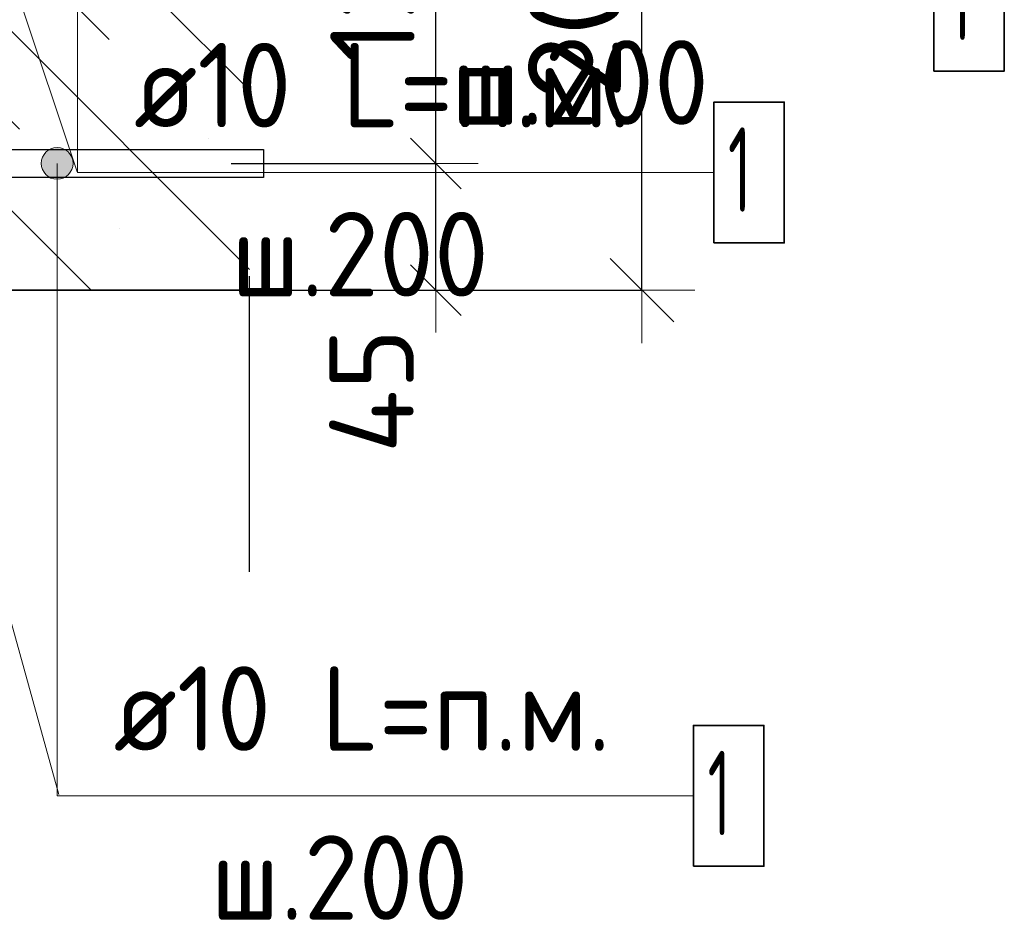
# Model space of a CAD drawing. Header units: metres. Extents: x -38 to 97, y -15 to 21.
# Tile 69 of 216: x 72.546 to 72.895, y 2.968 to 3.288. Entities that reach past the tile are written whole.
import ezdxf

# ---------------------------------------------------------------- set-up
doc = ezdxf.new("R2010")
doc.units = ezdxf.units.M
doc.header["$PDMODE"] = 65
doc.linetypes.add('______4', pattern=[0.135, 0.105, -0.03])
for name, color, linetype, lineweight in [('XR$3$Арм. стержнями нижней зоны', 180, 'Continuous', 35), ('XR$4$Арм. стержнями нижней зоны', 180, 'Continuous', 35), ('XR$4$Арм.стержн. Арматура края', 96, 'Continuous', 35), ('XR$4$ВК__отв в полу 1-2 эт', 220, 'Continuous', 25), ('XR$4$Размерная линия (1)', 7, 'Continuous', 13), ('XR$4$Размерная линия_ общее', 7, 'Continuous', 13), ('XR$6$Арм. стержнями нижней зоны', 180, 'Continuous', 35)]:
    doc.layers.add(name, color=color, linetype=linetype, lineweight=lineweight)
doc.styles.add('ISOCPEUR', font='txt')
doc.dimstyles.new('DIMSTYLE_12', dxfattribs={"dimtxt": 0.03, "dimasz": 0.03, "dimexe": 0, "dimexo": 0, "dimgap": 0.015, "dimtad": 2, "dimdec": 0, "dimlfac": 1000, "dimrnd": 1, "dimzin": 12, "dimdsep": 46, "dimtxsty": 'ISOCPEUR', "dimblk1": 'ALL_ML_STRICH', "dimblk2": 'ALL_ML_STRICH', "dimsah": 1, "dimcen": 0, "dimclrd": 7, "dimclre": 256, "dimclrt": 7, "dimadec": 0, "dimazin": 0, "dimtfac": 1, "dimtdec": 0, "dimtix": 1, "dimtmove": 2, "dimatfit": 3, "dimfxl": 0, "dimtzin": 0, "dimlwd": 0, "dimlwe": -3, "dimarcsym": 0})
doc.dimstyles.new('DIMSTYLE_14', dxfattribs={"dimtxt": 0.03, "dimasz": 0.03, "dimexe": 0, "dimexo": 0, "dimgap": 0.015, "dimtad": 2, "dimdec": 0, "dimlfac": 1000, "dimrnd": 1, "dimzin": 12, "dimdsep": 46, "dimtxsty": 'ISOCPEUR', "dimblk1": 'ALL_ML_STRICH', "dimblk2": 'ALL_ML_STRICH', "dimsah": 1, "dimcen": 0, "dimclrd": 7, "dimclre": 256, "dimclrt": 7, "dimadec": 0, "dimazin": 0, "dimtfac": 1, "dimtdec": 0, "dimtix": 1, "dimtmove": 2, "dimatfit": 3, "dimfxl": 0, "dimtvp": 1.2, "dimtzin": 0, "dimlwd": 0, "dimlwe": -3, "dimarcsym": 0})
doc.dimstyles.new('DIMSTYLE_8', dxfattribs={"dimtxt": 0.033, "dimasz": 0.0375, "dimexe": 0, "dimexo": 0, "dimgap": 0.0165, "dimtad": 2, "dimdec": 0, "dimlfac": 1000, "dimrnd": 1, "dimzin": 12, "dimdsep": 46, "dimtxsty": 'ISOCPEUR', "dimblk1": 'ALL_ML_STRICH', "dimblk2": 'ALL_ML_STRICH', "dimsah": 1, "dimcen": 0, "dimclrd": 7, "dimclre": 256, "dimclrt": 7, "dimadec": 0, "dimazin": 0, "dimtfac": 1, "dimtdec": 0, "dimtix": 1, "dimtmove": 2, "dimatfit": 3, "dimfxl": 0, "dimtzin": 0, "dimlwd": 0, "dimlwe": -3, "dimarcsym": 0})

# ---------------------------------------------------------------- blocks, each defined once
blk = doc.blocks.new('ALL_ML_STRICH')
at = {"color": 0, "linetype": 'ByBlock', "lineweight": -2}
for p, q in [((0, -0.5), (0, 0.5)), ((-0.3, -0.3), (0.3, 0.3)), ((-1, 0), (0.5, 0))]:
    blk.add_line(p, q, dxfattribs=at)
blk = doc.blocks.new('*D505')
at = {"layer": 'DEFPOINTS', "color": 7, "linetype": 'Continuous', "lineweight": 13, "transparency": 33554687}
for p in [(72.60086, 3.23697), (72.61371, 3.19197), (72.69352, 3.19197)]:
    blk.add_point(p, dxfattribs=at)
at = {"layer": 'XR$4$Размерная линия (1)', "color": 9, "linetype": 'Continuous', "lineweight": -2, "true_color": 0xc7c7c7, "transparency": 33554687}
for p, q in [((72.62086, 3.23697), (72.69352, 3.23697)), ((72.63371, 3.19197), (72.69352, 3.19197))]:
    blk.add_line(p, q, dxfattribs=at)
at = {"layer": 'XR$4$Размерная линия (1)', "color": 7, "linetype": 'Continuous', "lineweight": -2, "transparency": 33554687}
blk.add_line((72.69352, 3.19197), (72.69352, 3.23697), dxfattribs=at)
at = {"layer": 'XR$4$Размерная линия (1)', "color": 7, "linetype": 'Continuous', "lineweight": 13, "transparency": 33554687, "xscale": 0.03, "yscale": 0.03, "zscale": 0.03}
for p, rotation in [((72.69352, 3.23697), 90), ((72.69352, 3.19197), 270)]:
    blk.add_blockref('ALL_ML_STRICH', p, dxfattribs=dict(at, rotation=rotation))
at = {"layer": 'XR$4$Размерная линия (1)', "color": 7, "linetype": 'Continuous', "lineweight": 13, "transparency": 33554687, "insert": (72.67067, 3.15623), "char_height": 0.03, "width": 0.06, "attachment_point": 5, "rotation": 90, "style": 'ISOCPEUR'}
blk.add_mtext('\\A1;{45}', dxfattribs=at)
blk = doc.blocks.new('*D506')
at = {"layer": 'DEFPOINTS', "color": 7, "linetype": 'Continuous', "lineweight": 13, "transparency": 33554687}
for p in [(72.60789, 3.36097), (72.60086, 3.23697), (72.69352, 3.23697)]:
    blk.add_point(p, dxfattribs=at)
at = {"layer": 'XR$4$Размерная линия (1)', "color": 9, "linetype": 'Continuous', "lineweight": -2, "true_color": 0xc7c7c7, "transparency": 33554687}
for p, q in [((72.62789, 3.36097), (72.69352, 3.36097)), ((72.62086, 3.23697), (72.69352, 3.23697))]:
    blk.add_line(p, q, dxfattribs=at)
at = {"layer": 'XR$4$Размерная линия (1)', "color": 7, "linetype": 'Continuous', "lineweight": -2, "transparency": 33554687}
blk.add_line((72.69352, 3.23697), (72.69352, 3.36097), dxfattribs=at)
at = {"layer": 'XR$4$Размерная линия (1)', "color": 7, "linetype": 'Continuous', "lineweight": 13, "transparency": 33554687, "xscale": 0.03, "yscale": 0.03, "zscale": 0.03}
for p, rotation in [((72.69352, 3.36097), 90), ((72.69352, 3.23697), 270)]:
    blk.add_blockref('ALL_ML_STRICH', p, dxfattribs=dict(at, rotation=rotation))
at = {"layer": 'XR$4$Размерная линия (1)', "color": 7, "linetype": 'Continuous', "lineweight": 13, "transparency": 33554687, "insert": (72.67102, 3.30197), "char_height": 0.03, "width": 0.09, "attachment_point": 5, "rotation": 90, "style": 'ISOCPEUR'}
blk.add_mtext('\\A1;{124}', dxfattribs=at)
blk = doc.blocks.new('*D513')
at = {"layer": 'DEFPOINTS', "color": 7, "linetype": 'Continuous', "lineweight": 13, "transparency": 33554687}
for p in [(72.5952, 3.39197), (72.5952, 3.19197), (72.76674, 3.19197)]:
    blk.add_point(p, dxfattribs=at)
at = {"layer": 'XR$4$Размерная линия_ общее', "color": 253, "linetype": 'Continuous', "lineweight": -2, "true_color": 0xa0a0a0, "transparency": 33554687}
for p, q in [((72.6152, 3.39197), (72.76674, 3.39197)), ((72.6152, 3.19197), (72.76674, 3.19197))]:
    blk.add_line(p, q, dxfattribs=at)
at = {"layer": 'XR$4$Размерная линия_ общее', "color": 7, "linetype": 'Continuous', "lineweight": -2, "transparency": 33554687}
blk.add_line((72.76674, 3.19197), (72.76674, 3.39197), dxfattribs=at)
at = {"layer": 'XR$4$Размерная линия_ общее', "color": 7, "linetype": 'Continuous', "lineweight": 13, "transparency": 33554687, "xscale": 0.0375, "yscale": 0.0375, "zscale": 0.0375}
for p, rotation in [((72.76674, 3.39197), 90), ((72.76674, 3.19197), 270)]:
    blk.add_blockref('ALL_ML_STRICH', p, dxfattribs=dict(at, rotation=rotation))
at = {"layer": 'XR$4$Размерная линия_ общее', "color": 7, "linetype": 'Continuous', "lineweight": 13, "transparency": 33554687, "insert": (72.74274, 3.29362), "char_height": 0.033, "width": 0.099, "attachment_point": 5, "rotation": 90, "style": 'ISOCPEUR'}
blk.add_mtext('\\A1;{200}', dxfattribs=at)

msp = doc.modelspace()

# ---------------------------------------------------------------- hatches: boundary and pattern name
at = {"linetype": 'Continuous', "lineweight": 13, "transparency": 33554687}
h = msp.add_hatch(dxfattribs=at)
h.set_pattern_fill('__________540', scale=0.015, style=0, pattern_type=2)
h.set_pattern_definition([(135, (0, 0), (-0.031819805, -0.031819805), [0.4, -0.05, 0, -0.05]), (135, (-0.01591, -0.01591), (-0.031819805, -0.031819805), [0.8, -0.1, 0.1, -0.1])])
h.paths.add_polyline_path([(72.20014, 3.39197), (72.20014, 3.19197), (72.62732, 3.19197), (72.62732, 3.39197)], flags=0)
at = {"layer": 'XR$4$Арм. стержнями нижней зоны', "linetype": 'Continuous', "lineweight": 13, "transparency": 33554687}
for points in [[(72.55418, 3.23978), (72.56386, 3.23978), (72.56183, 3.24181)], [(72.55418, 3.23978), (72.56183, 3.24181), (72.55621, 3.24181)], [(72.55621, 3.24181), (72.56183, 3.24181), (72.55902, 3.2426)], [(72.5534, 3.23697), (72.56465, 3.23697), (72.56386, 3.23978)], [(72.5534, 3.23697), (72.56386, 3.23978), (72.55418, 3.23978)], [(72.55418, 3.23416), (72.56465, 3.23697), (72.5534, 3.23697)], [(72.55418, 3.23416), (72.56386, 3.23416), (72.56465, 3.23697)], [(72.55621, 3.23213), (72.56386, 3.23416), (72.55418, 3.23416)], [(72.55621, 3.23213), (72.56183, 3.23213), (72.56386, 3.23416)], [(72.56183, 3.23213), (72.55621, 3.23213), (72.55902, 3.23135)]]:
    msp.add_hatch(color=7, dxfattribs=at).paths.add_polyline_path(points)

# ---------------------------------------------------------------- linework, layer by layer
at = {"color": 7, "linetype": '______4', "lineweight": 25, "transparency": 33554687}
msp.add_line((72.62732, 3.09197), (72.62732, 3.49197), dxfattribs=at)
at = {"color": 7, "linetype": 'Continuous', "lineweight": 13, "transparency": 33554687}
msp.add_line((72.49584, 3.44395), (72.56618, 3.23395), dxfattribs=at)
at = {"color": 7, "linetype": 'Continuous', "lineweight": 35, "transparency": 33554687}
msp.add_line((72.45014, 3.19197), (72.62732, 3.19197), dxfattribs=at)
at = {"layer": 'XR$3$Арм. стержнями нижней зоны', "color": 7, "linetype": 'Continuous', "lineweight": 35, "transparency": 33554687}
msp.add_lwpolyline([(72.87042, 3.26973), (72.89542, 3.26973), (72.89542, 3.31973), (72.87042, 3.31973), (72.87042, 3.26973)], dxfattribs=at)
at = {"layer": 'XR$4$Арм. стержнями нижней зоны', "color": 7, "linetype": 'Continuous', "lineweight": 13, "transparency": 33554687}
for p, q in [((72.55902, 3.2426), (72.55902, 3.2426)), ((72.5534, 3.23697), (72.5534, 3.23697)), ((72.55902, 3.01245), (72.55902, 3.23697)), ((72.56465, 3.23697), (72.56465, 3.23697)), ((72.55902, 3.23135), (72.55902, 3.23135)), ((72.55902, 3.01245), (72.78502, 3.01245))]:
    msp.add_line(p, q, dxfattribs=at)
at = {"layer": 'XR$4$Арм. стержнями нижней зоны', "color": 4, "linetype": 'Continuous', "lineweight": 25, "transparency": 33554687}
msp.add_lwpolyline([(72.22514, 3.24197), (72.63232, 3.24197), (72.63232, 3.23197), (72.22514, 3.23197), (72.22514, 3.24197)], dxfattribs=at)
msp.add_lwpolyline([(72.22514, 3.24197), (72.63232, 3.24197), (72.63232, 3.23197), (72.22514, 3.23197), (72.22514, 3.24197)], dxfattribs=at)
at = {"layer": 'XR$4$Арм. стержнями нижней зоны', "color": 7, "linetype": 'Continuous', "lineweight": 35, "transparency": 33554687}
msp.add_lwpolyline([(72.78502, 2.98745), (72.81002, 2.98745), (72.81002, 3.03745), (72.78502, 3.03745), (72.78502, 2.98745)], dxfattribs=at)
at = {"layer": 'XR$4$Арм. стержнями нижней зоны', "color": 7, "linetype": 'Continuous', "lineweight": 13, "transparency": 33554687}
msp.add_circle((72.55902, 3.23697), 0.00563, dxfattribs=at)
at = {"layer": 'XR$4$Арм.стержн. Арматура края', "color": 4, "linetype": 'Continuous', "lineweight": 25, "transparency": 33554687}
for points in [[(72.2544, 3.24197), (72.63232, 3.24197), (72.63232, 3.23197)], [(72.63232, 3.23197), (72.2537, 3.23197)]]:
    msp.add_lwpolyline(points, dxfattribs=at)
at = {"layer": 'XR$4$ВК__отв в полу 1-2 эт', "color": 7, "linetype": 'Continuous', "lineweight": 13, "transparency": 33554687}
msp.add_line((72.50018, 3.22692), (72.55964, 3.01299), dxfattribs=at)
at = {"layer": 'XR$6$Арм. стержнями нижней зоны', "color": 7, "linetype": 'Continuous', "lineweight": 13, "transparency": 33554687}
for q in [(72.56627, 3.454), (72.79227, 3.23376)]:
    msp.add_line((72.56627, 3.23376), q, dxfattribs=at)
at = {"layer": 'XR$6$Арм. стержнями нижней зоны', "color": 7, "linetype": 'Continuous', "lineweight": 35, "transparency": 33554687}
msp.add_lwpolyline([(72.79227, 3.20876), (72.81727, 3.20876), (72.81727, 3.25876), (72.79227, 3.25876), (72.79227, 3.20876)], dxfattribs=at)

# ---------------------------------------------------------------- texts
at = {"layer": 'XR$3$Арм. стержнями нижней зоны', "color": 7, "linetype": 'Continuous', "lineweight": 25, "transparency": 33554687, "char_height": 0.03, "attachment_point": 7, "style": 'ISOCPEUR'}
for s, insert, width in [('\\W0.56;1', (72.87542, 3.28073), 0.0233333), ('\\W0.95;ш.200 ', (72.69892, 3.25073), 0.1311996)]:
    msp.add_mtext(s, dxfattribs=dict(at, insert=insert, width=width))
at = {"layer": 'XR$4$Арм. стержнями нижней зоны', "color": 7, "linetype": 'Continuous', "lineweight": 25, "transparency": 33554687, "char_height": 0.03, "attachment_point": 7, "style": 'ISOCPEUR'}
for s, insert, width in [('\\W0.94;ø10 L=п.м.', (72.57902, 3.02845), 0.1999831), ('\\W0.56;1', (72.79002, 2.99845), 0.0233333), ('\\W0.95;ш.200 ', (72.61352, 2.96845), 0.1311995)]:
    msp.add_mtext(s, dxfattribs=dict(at, insert=insert, width=width))
at = {"layer": 'XR$6$Арм. стержнями нижней зоны', "color": 7, "linetype": 'Continuous', "lineweight": 25, "transparency": 33554687, "char_height": 0.03, "attachment_point": 7, "style": 'ISOCPEUR'}
for s, insert, width in [('\\W0.94;ø10 L=п.м.', (72.58627, 3.24976), 0.1999831), ('\\W0.56;1', (72.79727, 3.21976), 0.0233333), ('\\W0.95;ш.200 ', (72.62077, 3.18976), 0.1311996)]:
    msp.add_mtext(s, dxfattribs=dict(at, insert=insert, width=width))

# ---------------------------------------------------------------- dimensions: what is measured, and where the dimension line sits
at = {"layer": 'XR$4$Размерная линия (1)', "color": 7, "linetype": 'Continuous', "lineweight": 13, "transparency": 33554687}
for base, p1, p2, dimstyle, picture, middle in [((72.69352, 3.36097), (72.62086, 3.23697), (72.62789, 3.36097), 'DIMSTYLE_12', '*D506', (72.67102, 3.30197)), ((72.69352, 3.23697), (72.63371, 3.19197), (72.62086, 3.23697), 'DIMSTYLE_14', '*D505', (72.67067, 3.15623))]:
    dim = msp.add_linear_dim(base=base, p1=p1, p2=p2, angle=90, dimstyle=dimstyle, override={"dimpost": '<>', "dimclrd": 7, "dimclre": 9, "dimclrt": 7, "dimlwd": 0, "dimlwe": 65533}, dxfattribs=at)
    dim.commit()
    dim.dimension.update_dxf_attribs({"geometry": picture, "text_midpoint": middle, "dimtype": 160})
at = {"layer": 'XR$4$Размерная линия_ общее', "color": 7, "linetype": 'Continuous', "lineweight": 13, "transparency": 33554687}
dim = msp.add_linear_dim(base=(72.76674, 3.39197), p1=(72.6152, 3.19197), p2=(72.6152, 3.39197), angle=90, dimstyle='DIMSTYLE_8', override={"dimpost": '<>', "dimclrd": 7, "dimclre": 253, "dimclrt": 7, "dimlwd": 0, "dimlwe": 65533}, dxfattribs=at)
dim.commit()
dim.dimension.update_dxf_attribs({"geometry": '*D513', "text_midpoint": (72.74274, 3.29362), "dimtype": 160})

doc.saveas('drawing.dxf')
